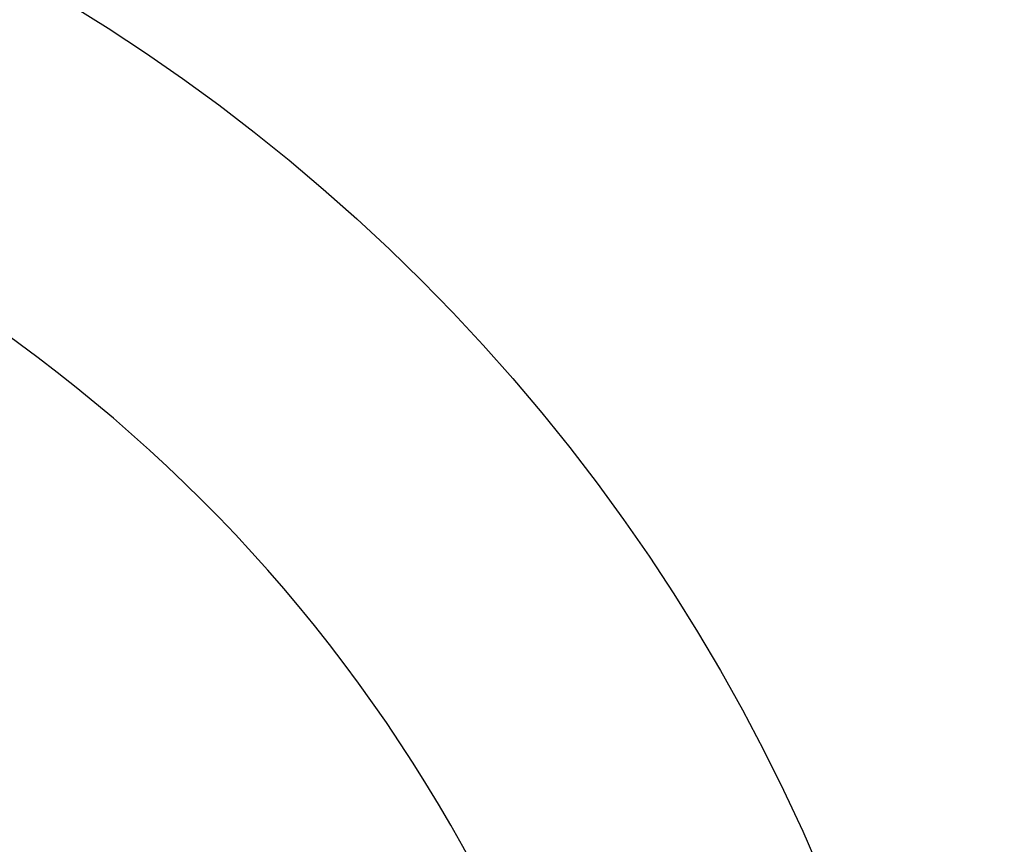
# Model space of a CAD drawing. Header units: millimetres. Extents: x 32 to 522, y 129 to 339.
# Tile 40 of 43: x 495.72 to 505.23, y 241.51 to 249.48. Entities that reach past the tile are written whole.
import ezdxf

# ---------------------------------------------------------------- set-up
doc = ezdxf.new("R2010")
doc.units = ezdxf.units.MM
doc.header["$LTSCALE"] = 30.734
doc.layers.add('KONSTR_EL', color=7, linetype='CONTINUOUS')

msp = doc.modelspace()

# ---------------------------------------------------------------- linework, layer by layer
at = {"layer": 'KONSTR_EL', "color": 4, "linetype": 'CONTINUOUS'}
for radius in [30, 24, 18]:
    msp.add_circle((486.8715, 234.2317), radius, dxfattribs=at)
for start, end in [(90, 360), (16.2602, 73.7398)]:
    msp.add_arc((486.8715, 234.2317), 15, start, end, dxfattribs=at)

doc.saveas('drawing.dxf')
